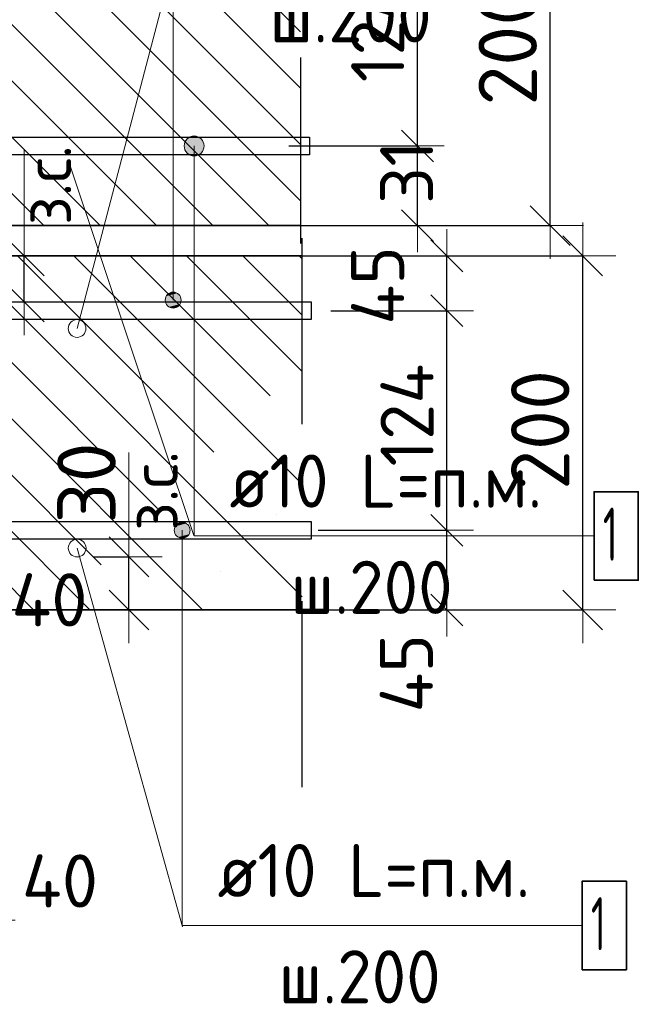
# Model space of a CAD drawing. Header units: metres. Extents: x -38 to 93, y -15 to 21.
# Tile 99 of 194: x 72.468 to 72.817, y 2.969 to 3.525. Entities that reach past the tile are written whole.
import ezdxf

# ---------------------------------------------------------------- set-up
doc = ezdxf.new("R2010")
doc.units = ezdxf.units.M
doc.header["$PDMODE"] = 65
doc.linetypes.add('______4', pattern=[0.135, 0.105, -0.03])
for name, color, linetype, lineweight in [('XR$3$Арм. стержнями верхней зоны', 180, 'Continuous', 35), ('XR$3$Арм. стержнями нижней зоны', 180, 'Continuous', 35), ('XR$3$Арм.стержн. Арматура края', 96, 'Continuous', 35), ('XR$3$ВК__отв в полу 1-2 эт', 220, 'Continuous', 25), ('XR$3$Размерная линия (1)', 7, 'Continuous', 13), ('XR$3$Размерная линия_ общее', 7, 'Continuous', 13), ('XR$5$Арм. стержнями нижней зоны', 180, 'Continuous', 35), ('XR$5$Арм.стержн. Арматура края', 96, 'Continuous', 35), ('XR$5$Размерная линия (1)', 7, 'Continuous', 13), ('XR$5$Размерная линия_ общее', 7, 'Continuous', 13)]:
    doc.layers.add(name, color=color, linetype=linetype, lineweight=lineweight)
doc.styles.add('ISOCPEUR', font='txt')
doc.dimstyles.new('DIMSTYLE_10', dxfattribs={"dimtxt": 0.033, "dimasz": 0.0375, "dimexe": 0, "dimexo": 0, "dimgap": 0.0165, "dimtad": 2, "dimdec": 0, "dimlfac": 1000, "dimrnd": 1, "dimzin": 12, "dimdsep": 46, "dimtxsty": 'ISOCPEUR', "dimblk1": 'ALL_ML_STRICH', "dimblk2": 'ALL_ML_STRICH', "dimsah": 1, "dimcen": 0, "dimclrd": 7, "dimclre": 256, "dimclrt": 7, "dimadec": 0, "dimazin": 0, "dimtfac": 1, "dimtdec": 0, "dimtix": 1, "dimtmove": 2, "dimatfit": 3, "dimfxl": 0, "dimtvp": 1.2, "dimtzin": 0, "dimlwd": 0, "dimlwe": -3, "dimarcsym": 0})
doc.dimstyles.new('DIMSTYLE_12', dxfattribs={"dimtxt": 0.03, "dimasz": 0.03, "dimexe": 0, "dimexo": 0, "dimgap": 0.015, "dimtad": 2, "dimdec": 0, "dimlfac": 1000, "dimrnd": 1, "dimzin": 12, "dimdsep": 46, "dimtxsty": 'ISOCPEUR', "dimblk1": 'ALL_ML_STRICH', "dimblk2": 'ALL_ML_STRICH', "dimsah": 1, "dimcen": 0, "dimclrd": 7, "dimclre": 256, "dimclrt": 7, "dimadec": 0, "dimazin": 0, "dimtfac": 1, "dimtdec": 0, "dimtix": 1, "dimtmove": 2, "dimatfit": 3, "dimfxl": 0, "dimtzin": 0, "dimlwd": 0, "dimlwe": -3, "dimarcsym": 0})
doc.dimstyles.new('DIMSTYLE_14', dxfattribs={"dimtxt": 0.03, "dimasz": 0.03, "dimexe": 0, "dimexo": 0, "dimgap": 0.015, "dimtad": 2, "dimdec": 0, "dimlfac": 1000, "dimrnd": 1, "dimzin": 12, "dimdsep": 46, "dimtxsty": 'ISOCPEUR', "dimblk1": 'ALL_ML_STRICH', "dimblk2": 'ALL_ML_STRICH', "dimsah": 1, "dimcen": 0, "dimclrd": 7, "dimclre": 256, "dimclrt": 7, "dimadec": 0, "dimazin": 0, "dimtfac": 1, "dimtdec": 0, "dimtix": 1, "dimtmove": 2, "dimatfit": 3, "dimfxl": 0, "dimtvp": 1.2, "dimtzin": 0, "dimlwd": 0, "dimlwe": -3, "dimarcsym": 0})
doc.dimstyles.new('DIMSTYLE_18', dxfattribs={"dimtxt": 0.03, "dimasz": 0.03, "dimexe": 0, "dimexo": 0, "dimgap": 0.015, "dimtad": 2, "dimdec": 0, "dimlfac": 1000, "dimrnd": 5, "dimzin": 12, "dimdsep": 46, "dimtxsty": 'ISOCPEUR', "dimblk1": 'ALL_ML_STRICH', "dimblk2": 'ALL_ML_STRICH', "dimsah": 1, "dimcen": 0, "dimclrd": 7, "dimclre": 256, "dimclrt": 7, "dimadec": 0, "dimazin": 0, "dimtfac": 1, "dimtdec": 0, "dimtix": 1, "dimtmove": 2, "dimatfit": 3, "dimfxl": 0, "dimtvp": 1.2, "dimtzin": 0, "dimlwd": 0, "dimlwe": -3, "dimarcsym": 0})
doc.dimstyles.new('DIMSTYLE_8', dxfattribs={"dimtxt": 0.033, "dimasz": 0.0375, "dimexe": 0, "dimexo": 0, "dimgap": 0.0165, "dimtad": 2, "dimdec": 0, "dimlfac": 1000, "dimrnd": 1, "dimzin": 12, "dimdsep": 46, "dimtxsty": 'ISOCPEUR', "dimblk1": 'ALL_ML_STRICH', "dimblk2": 'ALL_ML_STRICH', "dimsah": 1, "dimcen": 0, "dimclrd": 7, "dimclre": 256, "dimclrt": 7, "dimadec": 0, "dimazin": 0, "dimtfac": 1, "dimtdec": 0, "dimtix": 1, "dimtmove": 2, "dimatfit": 3, "dimfxl": 0, "dimtzin": 0, "dimlwd": 0, "dimlwe": -3, "dimarcsym": 0})
pattern_1 = [(135, (0, 0), (-0.031819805, -0.031819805), [0.4, -0.05, 0, -0.05]), (135, (-0.01591, -0.01591), (-0.031819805, -0.031819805), [0.8, -0.1, 0.1, -0.1])]

# ---------------------------------------------------------------- blocks, each defined once
blk = doc.blocks.new('ALL_ML_STRICH')
at = {"color": 0, "linetype": 'ByBlock', "lineweight": -2}
for p, q in [((0, -0.5), (0, 0.5)), ((-0.3, -0.3), (0.3, 0.3)), ((-1, 0), (0.5, 0))]:
    blk.add_line(p, q, dxfattribs=at)
blk = doc.blocks.new('*D78')
at = {"layer": 'DEFPOINTS', "color": 7, "linetype": 'Continuous', "lineweight": 13, "transparency": 33554687}
for p in [(72.41018, 3.13197), (72.45014, 3.09197), (72.41018, 3.01674)]:
    blk.add_point(p, dxfattribs=at)
at = {"layer": 'XR$3$Размерная линия (1)', "color": 9, "linetype": 'Continuous', "lineweight": -2, "true_color": 0xc7c7c7, "transparency": 33554687}
for p, q in [((72.41018, 3.11197), (72.41018, 3.01674)), ((72.45014, 3.07197), (72.45014, 3.01674))]:
    blk.add_line(p, q, dxfattribs=at)
at = {"layer": 'XR$3$Размерная линия (1)', "color": 7, "linetype": 'Continuous', "lineweight": -2, "transparency": 33554687}
blk.add_line((72.41018, 3.01674), (72.45014, 3.01674), dxfattribs=at)
at = {"layer": 'XR$3$Размерная линия (1)', "color": 7, "linetype": 'Continuous', "lineweight": 13, "transparency": 33554687, "xscale": 0.03, "yscale": 0.03, "zscale": 0.03, "rotation": 180}
blk.add_blockref('ALL_ML_STRICH', (72.41018, 3.01674), dxfattribs=at)
at = {"layer": 'XR$3$Размерная линия (1)', "color": 7, "linetype": 'Continuous', "lineweight": 13, "transparency": 33554687, "xscale": 0.03, "yscale": 0.03, "zscale": 0.03}
blk.add_blockref('ALL_ML_STRICH', (72.45014, 3.01674), dxfattribs=at)
at = {"layer": 'XR$3$Размерная линия (1)', "color": 7, "linetype": 'Continuous', "lineweight": 13, "transparency": 33554687, "insert": (72.49048, 3.03894), "char_height": 0.03, "width": 0.06, "attachment_point": 5, "style": 'ISOCPEUR'}
blk.add_mtext('\\A1;{40}', dxfattribs=at)
blk = doc.blocks.new('*D90')
at = {"layer": 'DEFPOINTS', "color": 7, "linetype": 'Continuous', "lineweight": 13, "transparency": 33554687}
for p in [(72.61428, 3.39197), (72.61428, 3.19197), (72.78583, 3.19197)]:
    blk.add_point(p, dxfattribs=at)
at = {"layer": 'XR$3$Размерная линия_ общее', "color": 253, "linetype": 'Continuous', "lineweight": -2, "true_color": 0xa0a0a0, "transparency": 33554687}
for p, q in [((72.63428, 3.39197), (72.78583, 3.39197)), ((72.63428, 3.19197), (72.78583, 3.19197))]:
    blk.add_line(p, q, dxfattribs=at)
at = {"layer": 'XR$3$Размерная линия_ общее', "color": 7, "linetype": 'Continuous', "lineweight": -2, "transparency": 33554687}
blk.add_line((72.78583, 3.19197), (72.78583, 3.39197), dxfattribs=at)
at = {"layer": 'XR$3$Размерная линия_ общее', "color": 7, "linetype": 'Continuous', "lineweight": 13, "transparency": 33554687, "xscale": 0.0375, "yscale": 0.0375, "zscale": 0.0375}
for p, rotation in [((72.78583, 3.39197), 90), ((72.78583, 3.19197), 270)]:
    blk.add_blockref('ALL_ML_STRICH', p, dxfattribs=dict(at, rotation=rotation))
at = {"layer": 'XR$3$Размерная линия_ общее', "color": 7, "linetype": 'Continuous', "lineweight": 13, "transparency": 33554687, "insert": (72.76183, 3.29362), "char_height": 0.033, "width": 0.099, "attachment_point": 5, "rotation": 90, "style": 'ISOCPEUR'}
blk.add_mtext('\\A1;{200}', dxfattribs=at)
blk = doc.blocks.new('*D187')
at = {"layer": 'DEFPOINTS', "color": 7, "linetype": 'Continuous', "lineweight": 13, "transparency": 33554687}
for p in [(72.61642, 3.23697), (72.62927, 3.19197), (72.70909, 3.19197)]:
    blk.add_point(p, dxfattribs=at)
at = {"layer": 'XR$3$Размерная линия (1)', "color": 9, "linetype": 'Continuous', "lineweight": -2, "true_color": 0xc7c7c7, "transparency": 33554687}
for p, q in [((72.63642, 3.23697), (72.70909, 3.23697)), ((72.64927, 3.19197), (72.70909, 3.19197))]:
    blk.add_line(p, q, dxfattribs=at)
at = {"layer": 'XR$3$Размерная линия (1)', "color": 7, "linetype": 'Continuous', "lineweight": -2, "transparency": 33554687}
blk.add_line((72.70909, 3.19197), (72.70909, 3.23697), dxfattribs=at)
at = {"layer": 'XR$3$Размерная линия (1)', "color": 7, "linetype": 'Continuous', "lineweight": 13, "transparency": 33554687, "xscale": 0.03, "yscale": 0.03, "zscale": 0.03}
for p, rotation in [((72.70909, 3.23697), 90), ((72.70909, 3.19197), 270)]:
    blk.add_blockref('ALL_ML_STRICH', p, dxfattribs=dict(at, rotation=rotation))
at = {"layer": 'XR$3$Размерная линия (1)', "color": 7, "linetype": 'Continuous', "lineweight": 13, "transparency": 33554687, "insert": (72.68623, 3.15623), "char_height": 0.03, "width": 0.06, "attachment_point": 5, "rotation": 90, "style": 'ISOCPEUR'}
blk.add_mtext('\\A1;{45}', dxfattribs=at)
blk = doc.blocks.new('*D188')
at = {"layer": 'DEFPOINTS', "color": 7, "linetype": 'Continuous', "lineweight": 13, "transparency": 33554687}
for p in [(72.62345, 3.36097), (72.61642, 3.23697), (72.70909, 3.23697)]:
    blk.add_point(p, dxfattribs=at)
at = {"layer": 'XR$3$Размерная линия (1)', "color": 9, "linetype": 'Continuous', "lineweight": -2, "true_color": 0xc7c7c7, "transparency": 33554687}
for p, q in [((72.64345, 3.36097), (72.70909, 3.36097)), ((72.63642, 3.23697), (72.70909, 3.23697))]:
    blk.add_line(p, q, dxfattribs=at)
at = {"layer": 'XR$3$Размерная линия (1)', "color": 7, "linetype": 'Continuous', "lineweight": -2, "transparency": 33554687}
blk.add_line((72.70909, 3.23697), (72.70909, 3.36097), dxfattribs=at)
at = {"layer": 'XR$3$Размерная линия (1)', "color": 7, "linetype": 'Continuous', "lineweight": 13, "transparency": 33554687, "xscale": 0.03, "yscale": 0.03, "zscale": 0.03}
for p, rotation in [((72.70909, 3.36097), 90), ((72.70909, 3.23697), 270)]:
    blk.add_blockref('ALL_ML_STRICH', p, dxfattribs=dict(at, rotation=rotation))
at = {"layer": 'XR$3$Размерная линия (1)', "color": 7, "linetype": 'Continuous', "lineweight": 13, "transparency": 33554687, "insert": (72.68659, 3.30197), "char_height": 0.03, "width": 0.09, "attachment_point": 5, "rotation": 90, "style": 'ISOCPEUR'}
blk.add_mtext('\\A1;{124}', dxfattribs=at)
blk = doc.blocks.new('*D189')
at = {"layer": 'DEFPOINTS', "color": 7, "linetype": 'Continuous', "lineweight": 13, "transparency": 33554687}
for p in [(72.60558, 3.39197), (72.62345, 3.36097), (72.70909, 3.36097)]:
    blk.add_point(p, dxfattribs=at)
at = {"layer": 'XR$3$Размерная линия (1)', "color": 9, "linetype": 'Continuous', "lineweight": -2, "true_color": 0xc7c7c7, "transparency": 33554687}
for p, q in [((72.62558, 3.39197), (72.70909, 3.39197)), ((72.64345, 3.36097), (72.70909, 3.36097))]:
    blk.add_line(p, q, dxfattribs=at)
at = {"layer": 'XR$3$Размерная линия (1)', "color": 7, "linetype": 'Continuous', "lineweight": -2, "transparency": 33554687}
blk.add_line((72.70909, 3.36097), (72.70909, 3.39197), dxfattribs=at)
at = {"layer": 'XR$3$Размерная линия (1)', "color": 7, "linetype": 'Continuous', "lineweight": 13, "transparency": 33554687, "xscale": 0.03, "yscale": 0.03, "zscale": 0.03}
for p, rotation in [((72.70909, 3.39197), 90), ((72.70909, 3.36097), 270)]:
    blk.add_blockref('ALL_ML_STRICH', p, dxfattribs=dict(at, rotation=rotation))
at = {"layer": 'XR$3$Размерная линия (1)', "color": 7, "linetype": 'Continuous', "lineweight": 13, "transparency": 33554687, "insert": (72.68635, 3.43926), "char_height": 0.03, "width": 0.06, "attachment_point": 5, "rotation": 90, "style": 'ISOCPEUR'}
blk.add_mtext('\\A1;{31}', dxfattribs=at)
blk = doc.blocks.new('*D190')
at = {"layer": 'DEFPOINTS', "color": 7, "linetype": 'Continuous', "lineweight": 13, "transparency": 33554687}
for p in [(72.43028, 3.39197), (72.43028, 3.36597), (72.47027, 3.36597)]:
    blk.add_point(p, dxfattribs=at)
at = {"layer": 'XR$3$Размерная линия_ общее', "color": 253, "linetype": 'Continuous', "lineweight": -2, "true_color": 0xa0a0a0, "transparency": 33554687}
for p, q in [((72.45028, 3.39197), (72.47027, 3.39197)), ((72.45028, 3.36597), (72.47027, 3.36597))]:
    blk.add_line(p, q, dxfattribs=at)
at = {"layer": 'XR$3$Размерная линия_ общее', "color": 7, "linetype": 'Continuous', "lineweight": -2, "transparency": 33554687}
blk.add_line((72.47027, 3.36597), (72.47027, 3.39197), dxfattribs=at)
at = {"layer": 'XR$3$Размерная линия_ общее', "color": 7, "linetype": 'Continuous', "lineweight": 13, "transparency": 33554687, "xscale": 0.0375, "yscale": 0.0375, "zscale": 0.0375}
for p, rotation in [((72.47027, 3.39197), 90), ((72.47027, 3.36597), 270)]:
    blk.add_blockref('ALL_ML_STRICH', p, dxfattribs=dict(at, rotation=rotation))
at = {"layer": 'XR$3$Размерная линия_ общее', "color": 7, "linetype": 'Continuous', "lineweight": 13, "transparency": 33554687, "insert": (72.4698, 3.40933), "char_height": 0.027, "width": 0.00135, "attachment_point": 1, "rotation": 90, "line_spacing_factor": 0.60241, "style": 'ISOCPEUR'}
blk.add_mtext('з.с.', dxfattribs=at)
at = {"layer": 'XR$3$Размерная линия_ общее', "color": 7, "linetype": 'Continuous', "lineweight": 13, "transparency": 33554687, "insert": (72.44627, 3.4297), "char_height": 0.033, "width": 0.066, "attachment_point": 5, "rotation": 90, "style": 'ISOCPEUR'}
blk.add_mtext('\\A1;{26}', dxfattribs=at)
blk = doc.blocks.new('*D322')
at = {"layer": 'DEFPOINTS', "color": 7, "linetype": 'Continuous', "lineweight": 13, "transparency": 33554687}
for p in [(72.48948, 3.22197), (72.48948, 3.19197), (72.52947, 3.19197)]:
    blk.add_point(p, dxfattribs=at)
at = {"layer": 'XR$3$Размерная линия_ общее', "color": 253, "linetype": 'Continuous', "lineweight": -2, "true_color": 0xa0a0a0, "transparency": 33554687}
for p, q in [((72.50948, 3.22197), (72.52947, 3.22197)), ((72.50948, 3.19197), (72.52947, 3.19197))]:
    blk.add_line(p, q, dxfattribs=at)
at = {"layer": 'XR$3$Размерная линия_ общее', "color": 7, "linetype": 'Continuous', "lineweight": -2, "transparency": 33554687}
blk.add_line((72.52947, 3.19197), (72.52947, 3.22197), dxfattribs=at)
at = {"layer": 'XR$3$Размерная линия_ общее', "color": 7, "linetype": 'Continuous', "lineweight": 13, "transparency": 33554687, "xscale": 0.0375, "yscale": 0.0375, "zscale": 0.0375}
for p, rotation in [((72.52947, 3.22197), 90), ((72.52947, 3.19197), 270)]:
    blk.add_blockref('ALL_ML_STRICH', p, dxfattribs=dict(at, rotation=rotation))
at = {"layer": 'XR$3$Размерная линия_ общее', "color": 7, "linetype": 'Continuous', "lineweight": 13, "transparency": 33554687, "insert": (72.53001, 3.23663), "char_height": 0.027, "width": 0.00135, "attachment_point": 1, "rotation": 90, "line_spacing_factor": 0.60241, "style": 'ISOCPEUR'}
blk.add_mtext('з.с.', dxfattribs=at)
at = {"layer": 'XR$3$Размерная линия_ общее', "color": 7, "linetype": 'Continuous', "lineweight": 13, "transparency": 33554687, "insert": (72.50547, 3.2637), "char_height": 0.033, "width": 0.066, "attachment_point": 5, "rotation": 90, "style": 'ISOCPEUR'}
blk.add_mtext('\\A1;{30}', dxfattribs=at)
blk = doc.blocks.new('*D540')
at = {"layer": 'DEFPOINTS', "color": 7, "linetype": 'Continuous', "lineweight": 13, "transparency": 33554687}
for p in [(72.59594, 3.609), (72.59594, 3.409), (72.76748, 3.409)]:
    blk.add_point(p, dxfattribs=at)
at = {"layer": 'XR$5$Размерная линия_ общее', "color": 253, "linetype": 'Continuous', "lineweight": -2, "true_color": 0xa0a0a0, "transparency": 33554687}
for p, q in [((72.61594, 3.609), (72.76748, 3.609)), ((72.61594, 3.409), (72.76748, 3.409))]:
    blk.add_line(p, q, dxfattribs=at)
at = {"layer": 'XR$5$Размерная линия_ общее', "color": 7, "linetype": 'Continuous', "lineweight": -2, "transparency": 33554687}
blk.add_line((72.76748, 3.409), (72.76748, 3.609), dxfattribs=at)
at = {"layer": 'XR$5$Размерная линия_ общее', "color": 7, "linetype": 'Continuous', "lineweight": 13, "transparency": 33554687, "xscale": 0.0375, "yscale": 0.0375, "zscale": 0.0375}
for p, rotation in [((72.76748, 3.609), 90), ((72.76748, 3.409), 270)]:
    blk.add_blockref('ALL_ML_STRICH', p, dxfattribs=dict(at, rotation=rotation))
at = {"layer": 'XR$5$Размерная линия_ общее', "color": 7, "linetype": 'Continuous', "lineweight": 13, "transparency": 33554687, "insert": (72.74348, 3.51065), "char_height": 0.033, "width": 0.099, "attachment_point": 5, "rotation": 90, "style": 'ISOCPEUR'}
blk.add_mtext('\\A1;{200}', dxfattribs=at)
blk = doc.blocks.new('*D687')
at = {"layer": 'DEFPOINTS', "color": 7, "linetype": 'Continuous', "lineweight": 13, "transparency": 33554687}
for p in [(72.59982, 3.454), (72.61267, 3.409), (72.69248, 3.409)]:
    blk.add_point(p, dxfattribs=at)
at = {"layer": 'XR$5$Размерная линия (1)', "color": 9, "linetype": 'Continuous', "lineweight": -2, "true_color": 0xc7c7c7, "transparency": 33554687}
for p, q in [((72.61982, 3.454), (72.69248, 3.454)), ((72.63267, 3.409), (72.69248, 3.409))]:
    blk.add_line(p, q, dxfattribs=at)
at = {"layer": 'XR$5$Размерная линия (1)', "color": 7, "linetype": 'Continuous', "lineweight": -2, "transparency": 33554687}
blk.add_line((72.69248, 3.409), (72.69248, 3.454), dxfattribs=at)
at = {"layer": 'XR$5$Размерная линия (1)', "color": 7, "linetype": 'Continuous', "lineweight": 13, "transparency": 33554687, "xscale": 0.03, "yscale": 0.03, "zscale": 0.03}
for p, rotation in [((72.69248, 3.454), 90), ((72.69248, 3.409), 270)]:
    blk.add_blockref('ALL_ML_STRICH', p, dxfattribs=dict(at, rotation=rotation))
at = {"layer": 'XR$5$Размерная линия (1)', "color": 7, "linetype": 'Continuous', "lineweight": 13, "transparency": 33554687, "insert": (72.66998, 3.37524), "char_height": 0.03, "width": 0.06, "attachment_point": 5, "rotation": 90, "style": 'ISOCPEUR'}
blk.add_mtext('\\A1;{45}', dxfattribs=at)
blk = doc.blocks.new('*D688')
at = {"layer": 'DEFPOINTS', "color": 7, "linetype": 'Continuous', "lineweight": 13, "transparency": 33554687}
for p in [(72.60685, 3.578), (72.59982, 3.454), (72.69248, 3.454)]:
    blk.add_point(p, dxfattribs=at)
at = {"layer": 'XR$5$Размерная линия (1)', "color": 9, "linetype": 'Continuous', "lineweight": -2, "true_color": 0xc7c7c7, "transparency": 33554687}
for p, q in [((72.62685, 3.578), (72.69248, 3.578)), ((72.61982, 3.454), (72.69248, 3.454))]:
    blk.add_line(p, q, dxfattribs=at)
at = {"layer": 'XR$5$Размерная линия (1)', "color": 7, "linetype": 'Continuous', "lineweight": -2, "transparency": 33554687}
blk.add_line((72.69248, 3.454), (72.69248, 3.578), dxfattribs=at)
at = {"layer": 'XR$5$Размерная линия (1)', "color": 7, "linetype": 'Continuous', "lineweight": 13, "transparency": 33554687, "xscale": 0.03, "yscale": 0.03, "zscale": 0.03}
for p, rotation in [((72.69248, 3.578), 90), ((72.69248, 3.454), 270)]:
    blk.add_blockref('ALL_ML_STRICH', p, dxfattribs=dict(at, rotation=rotation))
at = {"layer": 'XR$5$Размерная линия (1)', "color": 7, "linetype": 'Continuous', "lineweight": 13, "transparency": 33554687, "insert": (72.66998, 3.519), "char_height": 0.03, "width": 0.09, "attachment_point": 5, "rotation": 90, "style": 'ISOCPEUR'}
blk.add_mtext('\\A1;{124}', dxfattribs=at)
blk = doc.blocks.new('*D716')
at = {"layer": 'DEFPOINTS', "color": 7, "linetype": 'Continuous', "lineweight": 13, "transparency": 33554687}
for p in [(72.40573, 3.289), (72.44573, 3.249), (72.40573, 3.17501)]:
    blk.add_point(p, dxfattribs=at)
at = {"layer": 'XR$5$Размерная линия (1)', "color": 9, "linetype": 'Continuous', "lineweight": -2, "true_color": 0xc7c7c7, "transparency": 33554687}
for p, q in [((72.40573, 3.269), (72.40573, 3.17501)), ((72.44573, 3.229), (72.44573, 3.17501))]:
    blk.add_line(p, q, dxfattribs=at)
at = {"layer": 'XR$5$Размерная линия (1)', "color": 7, "linetype": 'Continuous', "lineweight": -2, "transparency": 33554687}
blk.add_line((72.40573, 3.17501), (72.44573, 3.17501), dxfattribs=at)
at = {"layer": 'XR$5$Размерная линия (1)', "color": 7, "linetype": 'Continuous', "lineweight": 13, "transparency": 33554687, "xscale": 0.03, "yscale": 0.03, "zscale": 0.03, "rotation": 180}
blk.add_blockref('ALL_ML_STRICH', (72.40573, 3.17501), dxfattribs=at)
at = {"layer": 'XR$5$Размерная линия (1)', "color": 7, "linetype": 'Continuous', "lineweight": 13, "transparency": 33554687, "xscale": 0.03, "yscale": 0.03, "zscale": 0.03}
blk.add_blockref('ALL_ML_STRICH', (72.44573, 3.17501), dxfattribs=at)
at = {"layer": 'XR$5$Размерная линия (1)', "color": 7, "linetype": 'Continuous', "lineweight": 13, "transparency": 33554687, "insert": (72.48454, 3.19769), "char_height": 0.03, "width": 0.06, "attachment_point": 5, "style": 'ISOCPEUR'}
blk.add_mtext('\\A1;{40}', dxfattribs=at)

msp = doc.modelspace()

# ---------------------------------------------------------------- hatches: boundary and pattern name
at = {"linetype": 'Continuous', "lineweight": 13, "transparency": 33554687}
h = msp.add_hatch(dxfattribs=at)
h.set_pattern_fill('__________540', scale=0.015, style=0, pattern_type=2)
h.set_pattern_definition(pattern_1)
h.paths.add_polyline_path([(72.44581, 3.609), (72.44581, 3.409), (72.62641, 3.409), (72.62641, 3.609)], flags=0)
h = msp.add_hatch(dxfattribs=at)
h.set_pattern_fill('__________540', scale=0.015, style=0, pattern_type=2)
h.set_pattern_definition(pattern_1)
h.paths.add_polyline_path([(72.20014, 3.39197), (72.20014, 3.19197), (72.62732, 3.19197), (72.62732, 3.39197)], flags=0)
at = {"layer": 'XR$3$Арм. стержнями верхней зоны', "linetype": 'Continuous', "lineweight": 13, "transparency": 33554687}
for points in [[(72.55668, 3.37084), (72.55218, 3.37084), (72.55056, 3.36922)], [(72.55668, 3.37084), (72.55056, 3.36922), (72.5583, 3.36922)], [(72.55218, 3.37084), (72.55668, 3.37084), (72.55443, 3.37147)], [(72.5583, 3.36922), (72.55056, 3.36922), (72.54993, 3.36697)], [(72.5583, 3.36922), (72.54993, 3.36697), (72.55893, 3.36697)], [(72.55893, 3.36697), (72.54993, 3.36697), (72.55056, 3.36472)], [(72.55893, 3.36697), (72.55056, 3.36472), (72.5583, 3.36472)], [(72.5583, 3.36472), (72.55056, 3.36472), (72.55218, 3.3631)], [(72.5583, 3.36472), (72.55218, 3.3631), (72.55668, 3.3631)], [(72.55668, 3.3631), (72.55218, 3.3631), (72.55443, 3.36247)]]:
    msp.add_hatch(color=7, dxfattribs=at).paths.add_polyline_path(points)
at = {"layer": 'XR$3$Арм. стержнями нижней зоны', "linetype": 'Continuous', "lineweight": 13, "transparency": 33554687}
for points in [[(72.55502, 3.23697), (72.56402, 3.23697), (72.56339, 3.23922)], [(72.55502, 3.23697), (72.56339, 3.23922), (72.55565, 3.23922)], [(72.55565, 3.23472), (72.56402, 3.23697), (72.55502, 3.23697)], [(72.55565, 3.23922), (72.56339, 3.23922), (72.56177, 3.24084)], [(72.55565, 3.23922), (72.56177, 3.24084), (72.55727, 3.24084)], [(72.55565, 3.23472), (72.56339, 3.23472), (72.56402, 3.23697)], [(72.55727, 3.24084), (72.56177, 3.24084), (72.55952, 3.24147)], [(72.55727, 3.2331), (72.56339, 3.23472), (72.55565, 3.23472)], [(72.55727, 3.2331), (72.56177, 3.2331), (72.56339, 3.23472)], [(72.56177, 3.2331), (72.55727, 3.2331), (72.55952, 3.23247)]]:
    msp.add_hatch(color=7, dxfattribs=at).paths.add_polyline_path(points)
at = {"layer": 'XR$5$Арм. стержнями нижней зоны', "linetype": 'Continuous', "lineweight": 13, "transparency": 33554687}
for points in [[(72.56143, 3.45681), (72.5711, 3.45681), (72.56908, 3.45884)], [(72.56143, 3.45681), (72.56908, 3.45884), (72.56345, 3.45884)], [(72.56345, 3.45884), (72.56908, 3.45884), (72.56627, 3.45962)], [(72.56064, 3.454), (72.57189, 3.454), (72.5711, 3.45681)], [(72.56064, 3.454), (72.5711, 3.45681), (72.56143, 3.45681)], [(72.56143, 3.45119), (72.57189, 3.454), (72.56064, 3.454)], [(72.56143, 3.45119), (72.5711, 3.45119), (72.57189, 3.454)], [(72.56345, 3.44916), (72.5711, 3.45119), (72.56143, 3.45119)], [(72.56345, 3.44916), (72.56908, 3.44916), (72.5711, 3.45119)], [(72.56908, 3.44916), (72.56345, 3.44916), (72.56627, 3.44837)]]:
    msp.add_hatch(color=7, dxfattribs=at).paths.add_polyline_path(points)

# ---------------------------------------------------------------- linework, layer by layer
at = {"color": 7, "linetype": '______4', "lineweight": 25, "transparency": 33554687}
for p, q in [((72.62641, 3.709), (72.62641, 3.309)), ((72.62732, 3.09197), (72.62732, 3.49197))]:
    msp.add_line(p, q, dxfattribs=at)
at = {"color": 7, "linetype": 'Continuous', "lineweight": 13, "transparency": 33554687}
for p, q in [((72.47027, 3.39197), (72.47027, 3.45197)), ((72.49584, 3.44395), (72.56618, 3.23395)), ((72.52947, 3.22197), (72.52947, 3.28097))]:
    msp.add_line(p, q, dxfattribs=at)
at = {"color": 7, "linetype": 'Continuous', "lineweight": 35, "transparency": 33554687}
for p, q in [((72.44581, 3.409), (72.62641, 3.409)), ((72.62732, 3.39197), (72.20014, 3.39197)), ((72.45014, 3.19197), (72.62732, 3.19197))]:
    msp.add_line(p, q, dxfattribs=at)
at = {"color": 7, "linetype": 'Continuous', "lineweight": 13, "transparency": 33554687}
for centre in [(72.50014, 3.35092), (72.50018, 3.22692)]:
    msp.add_circle(centre, 0.005, dxfattribs=at)
at = {"layer": 'XR$3$Арм. стержнями верхней зоны', "color": 7, "linetype": 'Continuous', "lineweight": 13, "transparency": 33554687}
for p, q in [((72.55443, 3.5565), (72.55443, 3.36697)), ((72.55443, 3.37147), (72.55443, 3.37147)), ((72.54993, 3.36697), (72.54993, 3.36697)), ((72.55893, 3.36697), (72.55893, 3.36697)), ((72.55443, 3.36247), (72.55443, 3.36247))]:
    msp.add_line(p, q, dxfattribs=at)
at = {"layer": 'XR$3$Арм. стержнями верхней зоны', "color": 4, "linetype": 'Continuous', "lineweight": 25, "transparency": 33554687}
msp.add_lwpolyline([(72.22514, 3.36597), (72.63232, 3.36597), (72.63232, 3.35597), (72.22514, 3.35597), (72.22514, 3.36597)], dxfattribs=at)
msp.add_lwpolyline([(72.22514, 3.36597), (72.63232, 3.36597), (72.63232, 3.35597), (72.22514, 3.35597), (72.22514, 3.36597)], dxfattribs=at)
at = {"layer": 'XR$3$Арм. стержнями верхней зоны', "color": 7, "linetype": 'Continuous', "lineweight": 13, "transparency": 33554687}
msp.add_circle((72.55443, 3.36697), 0.0045, dxfattribs=at)
at = {"layer": 'XR$3$Арм. стержнями нижней зоны', "color": 7, "linetype": 'Continuous', "lineweight": 13, "transparency": 33554687}
for p, q in [((72.55502, 3.23697), (72.55502, 3.23697)), ((72.55952, 3.24147), (72.55952, 3.24147)), ((72.55952, 3.01381), (72.55952, 3.23697)), ((72.56402, 3.23697), (72.56402, 3.23697)), ((72.55952, 3.23247), (72.55952, 3.23247)), ((72.55952, 3.01381), (72.78552, 3.01381))]:
    msp.add_line(p, q, dxfattribs=at)
at = {"layer": 'XR$3$Арм. стержнями нижней зоны', "color": 4, "linetype": 'Continuous', "lineweight": 25, "transparency": 33554687}
msp.add_lwpolyline([(72.22514, 3.24197), (72.63232, 3.24197), (72.63232, 3.23197), (72.22514, 3.23197), (72.22514, 3.24197)], dxfattribs=at)
msp.add_lwpolyline([(72.22514, 3.24197), (72.63232, 3.24197), (72.63232, 3.23197), (72.22514, 3.23197), (72.22514, 3.24197)], dxfattribs=at)
at = {"layer": 'XR$3$Арм. стержнями нижней зоны', "color": 7, "linetype": 'Continuous', "lineweight": 35, "transparency": 33554687}
msp.add_lwpolyline([(72.78552, 2.98881), (72.81052, 2.98881), (72.81052, 3.03881), (72.78552, 3.03881), (72.78552, 2.98881)], dxfattribs=at)
at = {"layer": 'XR$3$Арм. стержнями нижней зоны', "color": 7, "linetype": 'Continuous', "lineweight": 13, "transparency": 33554687}
msp.add_circle((72.55952, 3.23697), 0.0045, dxfattribs=at)
at = {"layer": 'XR$3$Арм.стержн. Арматура края', "color": 4, "linetype": 'Continuous', "lineweight": 25, "transparency": 33554687}
for points in [[(72.2537, 3.36597), (72.63232, 3.36597), (72.63232, 3.35597), (72.2544, 3.35597)], [(72.2544, 3.24197), (72.63232, 3.24197), (72.63232, 3.23197)], [(72.63232, 3.23197), (72.2537, 3.23197)]]:
    msp.add_lwpolyline(points, dxfattribs=at)
at = {"layer": 'XR$3$ВК__отв в полу 1-2 эт', "color": 7, "linetype": 'Continuous', "lineweight": 13, "transparency": 33554687}
for p, q in [((72.50014, 3.35092), (72.55439, 3.55752)), ((72.50018, 3.22692), (72.55964, 3.01299))]:
    msp.add_line(p, q, dxfattribs=at)
at = {"layer": 'XR$5$Арм. стержнями нижней зоны', "color": 7, "linetype": 'Continuous', "lineweight": 13, "transparency": 33554687}
for p, q in [((72.56627, 3.45962), (72.56627, 3.45962)), ((72.56064, 3.454), (72.56064, 3.454)), ((72.56627, 3.23376), (72.56627, 3.454)), ((72.57189, 3.454), (72.57189, 3.454)), ((72.56627, 3.44837), (72.56627, 3.44837)), ((72.56627, 3.23376), (72.79227, 3.23376))]:
    msp.add_line(p, q, dxfattribs=at)
at = {"layer": 'XR$5$Арм. стержнями нижней зоны', "color": 4, "linetype": 'Continuous', "lineweight": 25, "transparency": 33554687}
msp.add_lwpolyline([(72.16578, 3.459), (72.63141, 3.459), (72.63141, 3.449), (72.16578, 3.449), (72.16578, 3.459)], dxfattribs=at)
msp.add_lwpolyline([(72.16578, 3.459), (72.63141, 3.459), (72.63141, 3.449), (72.16578, 3.449), (72.16578, 3.459)], dxfattribs=at)
at = {"layer": 'XR$5$Арм. стержнями нижней зоны', "color": 7, "linetype": 'Continuous', "lineweight": 35, "transparency": 33554687}
msp.add_lwpolyline([(72.79227, 3.20876), (72.81727, 3.20876), (72.81727, 3.25876), (72.79227, 3.25876), (72.79227, 3.20876)], dxfattribs=at)
at = {"layer": 'XR$5$Арм. стержнями нижней зоны', "color": 7, "linetype": 'Continuous', "lineweight": 13, "transparency": 33554687}
msp.add_circle((72.56627, 3.454), 0.00563, dxfattribs=at)
at = {"layer": 'XR$5$Арм.стержн. Арматура края', "color": 4, "linetype": 'Continuous', "lineweight": 25, "transparency": 33554687}
for points in [[(72.63141, 3.449), (72.19433, 3.449), (72.18912, 3.44972), (72.18368, 3.45152), (72.17867, 3.45432), (72.17454, 3.45777), (72.17109, 3.4619), (72.16829, 3.46691), (72.16649, 3.47235), (72.16577, 3.47756), (72.16577, 3.55443)], [(72.63141, 3.449), (72.19433, 3.449), (72.18912, 3.44972), (72.18368, 3.45152), (72.17867, 3.45432), (72.17454, 3.45777), (72.17109, 3.4619), (72.16829, 3.46691), (72.16649, 3.47235), (72.16577, 3.47756), (72.16577, 3.55443)], [(72.17577, 3.55374), (72.17577, 3.47826), (72.17627, 3.47462), (72.17748, 3.47095), (72.17936, 3.4676), (72.18164, 3.46487), (72.18437, 3.46259), (72.18772, 3.46071), (72.19139, 3.4595), (72.19502, 3.459), (72.63141, 3.459), (72.63141, 3.449)], [(72.17577, 3.55374), (72.17577, 3.47826), (72.17627, 3.47462), (72.17748, 3.47095), (72.17936, 3.4676), (72.18164, 3.46487), (72.18437, 3.46259), (72.18772, 3.46071), (72.19139, 3.4595), (72.19502, 3.459), (72.63141, 3.459), (72.63141, 3.449)]]:
    msp.add_lwpolyline(points, dxfattribs=at)

# ---------------------------------------------------------------- texts
at = {"layer": 'XR$3$Арм. стержнями верхней зоны', "color": 7, "linetype": 'Continuous', "lineweight": 25, "transparency": 33554687, "insert": (72.60893, 3.5125), "char_height": 0.03, "width": 0.1311997, "attachment_point": 7, "style": 'ISOCPEUR'}
msp.add_mtext('\\W0.95;ш.200 ', dxfattribs=at)
at = {"layer": 'XR$3$Арм. стержнями нижней зоны', "color": 7, "linetype": 'Continuous', "lineweight": 25, "transparency": 33554687, "char_height": 0.03, "attachment_point": 7, "style": 'ISOCPEUR'}
for s, insert, width in [('\\W0.94;ø10 L=п.м.', (72.57952, 3.02981), 0.1999832), ('\\W0.56;1', (72.79052, 2.99981), 0.0233333), ('\\W0.95;ш.200 ', (72.61402, 2.96981), 0.1311995)]:
    msp.add_mtext(s, dxfattribs=dict(at, insert=insert, width=width))
at = {"layer": 'XR$5$Арм. стержнями нижней зоны', "color": 7, "linetype": 'Continuous', "lineweight": 25, "transparency": 33554687, "char_height": 0.03, "attachment_point": 7, "style": 'ISOCPEUR'}
for s, insert, width in [('\\W0.94;ø10 L=п.м.', (72.58627, 3.24976), 0.1999831), ('\\W0.56;1', (72.79727, 3.21976), 0.0233333), ('\\W0.95;ш.200 ', (72.62077, 3.18976), 0.1311996)]:
    msp.add_mtext(s, dxfattribs=dict(at, insert=insert, width=width))

# ---------------------------------------------------------------- dimensions: what is measured, and where the dimension line sits
at = {"layer": 'XR$3$Размерная линия (1)', "color": 7, "linetype": 'Continuous', "lineweight": 13, "transparency": 33554687}
for base, p1, p2, dimstyle, picture, middle in [((72.70909, 3.39197), (72.64345, 3.36097), (72.62558, 3.39197), 'DIMSTYLE_14', '*D189', (72.68635, 3.43926)), ((72.70909, 3.36097), (72.63642, 3.23697), (72.64345, 3.36097), 'DIMSTYLE_12', '*D188', (72.68659, 3.30197)), ((72.70909, 3.23697), (72.64927, 3.19197), (72.63642, 3.23697), 'DIMSTYLE_14', '*D187', (72.68623, 3.15623))]:
    dim = msp.add_linear_dim(base=base, p1=p1, p2=p2, angle=90, dimstyle=dimstyle, override={"dimpost": '<>', "dimclrd": 7, "dimclre": 9, "dimclrt": 7, "dimlwd": 0, "dimlwe": 65533}, dxfattribs=at)
    dim.commit()
    dim.dimension.update_dxf_attribs({"geometry": picture, "text_midpoint": middle, "dimtype": 160})
dim = msp.add_linear_dim(base=(72.45014, 3.01674), p1=(72.41018, 3.11197), p2=(72.45014, 3.07197), dimstyle='DIMSTYLE_14', override={"dimpost": '<>', "dimclrd": 7, "dimclre": 9, "dimclrt": 7, "dimlwd": 0, "dimlwe": 65533}, dxfattribs=at)
dim.commit()
dim.dimension.update_dxf_attribs({"geometry": '*D78', "text_midpoint": (72.49048, 3.03894), "dimtype": 160})
at = {"layer": 'XR$3$Размерная линия_ общее', "color": 7, "linetype": 'Continuous', "lineweight": 13, "transparency": 33554687}
for base, p1, p2, picture, middle in [((72.47027, 3.39197), (72.45028, 3.36597), (72.45028, 3.39197), '*D190', (72.44627, 3.4297)), ((72.52947, 3.22197), (72.50948, 3.19197), (72.50948, 3.22197), '*D322', (72.50547, 3.2637))]:
    dim = msp.add_linear_dim(base=base, p1=p1, p2=p2, angle=90, text='<>\\Xз.с.', dimstyle='DIMSTYLE_10', override={"dimpost": '<>', "dimclrd": 7, "dimclre": 253, "dimclrt": 7, "dimlwd": 0, "dimlwe": 65533}, dxfattribs=at)
    dim.commit()
    dim.dimension.update_dxf_attribs({"geometry": picture, "text_midpoint": middle, "dimtype": 160})
dim = msp.add_linear_dim(base=(72.78583, 3.39197), p1=(72.63428, 3.19197), p2=(72.63428, 3.39197), angle=90, dimstyle='DIMSTYLE_8', override={"dimpost": '<>', "dimclrd": 7, "dimclre": 253, "dimclrt": 7, "dimlwd": 0, "dimlwe": 65533}, dxfattribs=at)
dim.commit()
dim.dimension.update_dxf_attribs({"geometry": '*D90', "text_midpoint": (72.76183, 3.29362), "dimtype": 160})
at = {"layer": 'XR$5$Размерная линия (1)', "color": 7, "linetype": 'Continuous', "lineweight": 13, "transparency": 33554687}
for base, p1, p2, dimstyle, picture, middle in [((72.69248, 3.578), (72.61982, 3.454), (72.62685, 3.578), 'DIMSTYLE_12', '*D688', (72.66998, 3.519)), ((72.69248, 3.454), (72.63267, 3.409), (72.61982, 3.454), 'DIMSTYLE_14', '*D687', (72.66998, 3.37524))]:
    dim = msp.add_linear_dim(base=base, p1=p1, p2=p2, angle=90, dimstyle=dimstyle, override={"dimpost": '<>', "dimclrd": 7, "dimclre": 9, "dimclrt": 7, "dimlwd": 0, "dimlwe": 65533}, dxfattribs=at)
    dim.commit()
    dim.dimension.update_dxf_attribs({"geometry": picture, "text_midpoint": middle, "dimtype": 160})
dim = msp.add_linear_dim(base=(72.44573, 3.17501), p1=(72.40573, 3.269), p2=(72.44573, 3.229), dimstyle='DIMSTYLE_18', override={"dimpost": '<>', "dimclrd": 7, "dimclre": 9, "dimclrt": 7, "dimlwd": 0, "dimlwe": 65533}, dxfattribs=at)
dim.commit()
dim.dimension.update_dxf_attribs({"geometry": '*D716', "text_midpoint": (72.48454, 3.19769), "dimtype": 160})
at = {"layer": 'XR$5$Размерная линия_ общее', "color": 7, "linetype": 'Continuous', "lineweight": 13, "transparency": 33554687}
dim = msp.add_linear_dim(base=(72.76748, 3.609), p1=(72.61594, 3.409), p2=(72.61594, 3.609), angle=90, dimstyle='DIMSTYLE_8', override={"dimpost": '<>', "dimclrd": 7, "dimclre": 253, "dimclrt": 7, "dimlwd": 0, "dimlwe": 65533}, dxfattribs=at)
dim.commit()
dim.dimension.update_dxf_attribs({"geometry": '*D540', "text_midpoint": (72.74348, 3.51065), "dimtype": 160})

doc.saveas('drawing.dxf')
